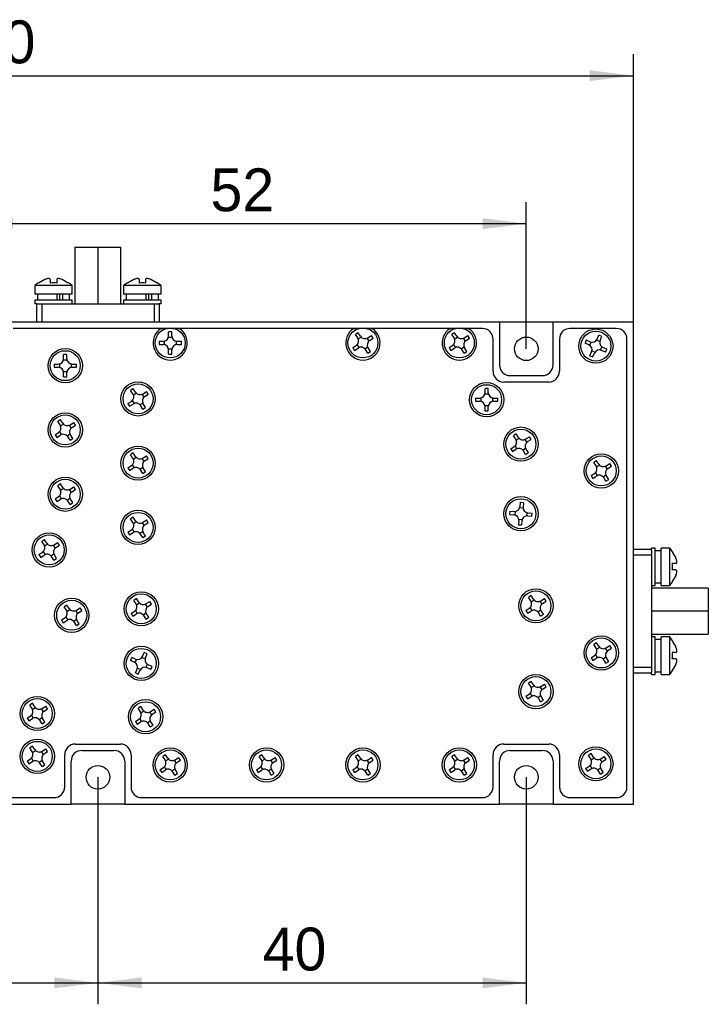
# Model space of a CAD drawing. Header units: millimetres. Extents: x 0 to 420, y 0 to 297.
# Tile 5 of 7: x 150 to 214, y 123 to 215. Entities that reach past the tile are written whole.
import ezdxf

# ---------------------------------------------------------------- set-up
doc = ezdxf.new("R2010")
doc.units = ezdxf.units.MM
doc.layers.add('图框文字', color=7, linetype='Continuous')
doc.styles.add('SLDTEXTSTYLE1', font='txt')
doc.dimstyles.new('SLDDIMSTYLE0', dxfattribs={"dimtxt": 4, "dimasz": 4.08, "dimexe": 0, "dimexo": 0.0625, "dimgap": 1, "dimtad": 2, "dimrnd": 1e-09, "dimzin": 12, "dimdsep": 46, "dimtxsty": 'SLDTEXTSTYLE1', "dimsah": 1, "dimcen": 0.09, "dimadec": 0, "dimazin": 3, "dimtfac": 1, "dimtofl": 0, "dimtmove": 0, "dimatfit": 3, "dimfxl": 1, "dimfrac": 2, "dimtolj": 1, "dimtzin": 12, "dimarcsym": 0})

# ---------------------------------------------------------------- blocks, each defined once
blk = doc.blocks.new('_D')
at = {"layer": '图框文字', "transparency": 16777216}
for p, q in [((97.37, 186.513), (97.37, 211.513)), ((207.37, 186.513), (207.37, 211.513)), ((97.37, 209.513), (207.37, 209.513))]:
    blk.add_line(p, q, dxfattribs=at)
for points in [[(97.37, 209.513), (101.45, 209.005), (101.45, 210.021)], [(207.37, 209.513), (203.29, 210.021), (203.29, 209.005)]]:
    blk.add_solid(points, dxfattribs=at)
at = {"layer": '图框文字', "transparency": 16777216, "insert": (142.604, 214.669), "char_height": 4, "attachment_point": 1, "style": 'SLDTEXTSTYLE1'}
blk.add_mtext('110', dxfattribs=at)
blk = doc.blocks.new('_D_2')
at = {"layer": '图框文字', "transparency": 16777216}
for p, q in [((145.37, 184.013), (145.37, 197.699)), ((197.37, 184.013), (197.37, 197.699)), ((145.37, 195.699), (197.37, 195.699))]:
    blk.add_line(p, q, dxfattribs=at)
for points in [[(145.37, 195.699), (149.45, 195.191), (149.45, 196.207)], [(197.37, 195.699), (193.29, 196.207), (193.29, 195.191)]]:
    blk.add_solid(points, dxfattribs=at)
at = {"layer": '图框文字', "transparency": 16777216, "insert": (167.882, 200.855), "char_height": 4, "attachment_point": 1, "style": 'SLDTEXTSTYLE1'}
blk.add_mtext('52', dxfattribs=at)
blk = doc.blocks.new('_D_3')
at = {"layer": '图框文字', "transparency": 16777216}
for p, q in [((107.37, 144.013), (107.37, 122.813)), ((157.37, 144.013), (157.37, 122.813)), ((107.37, 124.813), (157.37, 124.813))]:
    blk.add_line(p, q, dxfattribs=at)
for points in [[(107.37, 124.813), (111.45, 124.305), (111.45, 125.321)], [(157.37, 124.813), (153.29, 125.321), (153.29, 124.305)]]:
    blk.add_solid(points, dxfattribs=at)
at = {"layer": '图框文字', "transparency": 16777216, "insert": (131.06, 129.969), "char_height": 4, "attachment_point": 1, "style": 'SLDTEXTSTYLE1'}
blk.add_mtext('50', dxfattribs=at)
blk = doc.blocks.new('_D_4')
at = {"layer": '图框文字', "transparency": 16777216}
for p, q in [((157.37, 144.013), (157.37, 122.813)), ((197.37, 144.013), (197.37, 122.813)), ((157.37, 124.813), (197.37, 124.813))]:
    blk.add_line(p, q, dxfattribs=at)
for points in [[(157.37, 124.813), (161.45, 124.305), (161.45, 125.321)], [(197.37, 124.813), (193.29, 125.321), (193.29, 124.305)]]:
    blk.add_solid(points, dxfattribs=at)
at = {"layer": '图框文字', "transparency": 16777216, "insert": (172.754, 129.969), "char_height": 4, "attachment_point": 1, "style": 'SLDTEXTSTYLE1'}
blk.add_mtext('40', dxfattribs=at)

msp = doc.modelspace()

# ---------------------------------------------------------------- linework, layer by layer
at = {"color": 7, "linetype": 'Continuous', "lineweight": 25}
for p, q in [((155.22, 193.513), (155.22, 188.213)), ((155.22, 193.513), (157.37, 193.513)), ((157.37, 193.513), (157.37, 188.213)), ((157.37, 193.513), (159.52, 193.513)), ((159.52, 188.213), (159.52, 193.513)), ((152.42, 190.473), (151.836, 190.15)), ((152.92, 190.473), (152.92, 190.15)), ((153.52, 190.473), (153.52, 190.15)), ((154.604, 190.15), (154.02, 190.473)), ((160.72, 190.473), (160.136, 190.15)), ((161.22, 190.473), (161.22, 190.15)), ((161.82, 190.473), (161.82, 190.15)), ((162.904, 190.15), (162.32, 190.473)), ((151.47, 189.913), (151.47, 189.113)), ((154.97, 189.913), (151.47, 189.913)), ((151.836, 190.15), (151.836, 190.152)), ((154.97, 189.113), (154.97, 189.913)), ((159.77, 189.913), (159.77, 189.113)), ((163.27, 189.913), (159.77, 189.913)), ((160.136, 190.15), (160.136, 190.152)), ((163.27, 189.113), (163.27, 189.913)), ((154.97, 189.113), (151.47, 189.113)), ((151.47, 188.563), (151.47, 188.213)), ((154.97, 188.563), (151.47, 188.563)), ((151.72, 189.113), (151.72, 188.563)), ((153.563, 188.563), (153.563, 189.113)), ((153.784, 189.113), (153.784, 188.563)), ((154.065, 189.113), (154.065, 188.563)), ((154.72, 188.563), (154.72, 189.113)), ((154.97, 188.213), (154.97, 188.563)), ((163.27, 189.113), (159.77, 189.113)), ((159.77, 188.563), (159.77, 188.213)), ((163.27, 188.563), (159.77, 188.563)), ((160.02, 189.113), (160.02, 188.563)), ((161.863, 188.563), (161.863, 189.113)), ((162.084, 189.113), (162.084, 188.563)), ((162.365, 189.113), (162.365, 188.563)), ((163.02, 188.563), (163.02, 189.113)), ((163.27, 188.213), (163.27, 188.563)), ((151.681, 188.213), (151.47, 188.213)), ((151.62, 188.213), (151.62, 186.513)), ((151.681, 188.213), (152.122, 188.213)), ((152.122, 188.213), (152.122, 186.513)), ((152.122, 188.213), (162.618, 188.213)), ((162.618, 188.213), (162.618, 186.513)), ((162.618, 188.213), (163.059, 188.213)), ((163.27, 188.213), (163.059, 188.213)), ((163.12, 186.513), (163.12, 188.213)), ((194.87, 186.513), (147.87, 186.513)), ((163.261, 185.913), (149.47, 185.913)), ((193.27, 185.913), (149.47, 185.913)), ((181.261, 185.913), (164.979, 185.913)), ((190.261, 185.913), (182.979, 185.913)), ((193.27, 185.913), (191.979, 185.913)), ((194.87, 186.513), (194.87, 182.513)), ((199.87, 186.513), (194.87, 186.513)), ((207.37, 186.513), (199.87, 186.513)), ((199.87, 182.513), (199.87, 186.513)), ((205.77, 185.913), (201.47, 185.913)), ((205.77, 185.913), (201.47, 185.913)), ((207.37, 141.513), (207.37, 186.513)), ((163.96, 185.113), (164.28, 185.113)), ((164.27, 185.603), (163.97, 185.603)), ((163.97, 185.213), (163.97, 185.603)), ((164.27, 185.213), (164.27, 185.603)), ((181.676, 185.516), (181.425, 185.352)), ((181.639, 185.025), (181.425, 185.352)), ((181.89, 185.189), (181.676, 185.516)), ((181.685, 184.935), (181.953, 185.111)), ((182.493, 184.997), (182.668, 184.729)), ((182.582, 185.044), (182.909, 185.257)), ((182.746, 184.793), (183.073, 185.006)), ((183.073, 185.006), (182.909, 185.257)), ((190.676, 185.516), (190.425, 185.352)), ((190.639, 185.025), (190.425, 185.352)), ((190.89, 185.189), (190.676, 185.516)), ((190.685, 184.935), (190.953, 185.111)), ((191.493, 184.997), (191.668, 184.729)), ((191.582, 185.044), (191.909, 185.257)), ((191.746, 184.793), (192.073, 185.006)), ((192.073, 185.006), (191.909, 185.257)), ((194.27, 181.913), (194.27, 184.913)), ((194.27, 181.913), (194.27, 184.913)), ((200.47, 184.913), (200.47, 181.913)), ((200.47, 184.913), (200.47, 181.913)), ((202.977, 184.818), (202.857, 184.543)), ((203.335, 184.661), (202.977, 184.818)), ((203.944, 184.831), (204.238, 184.702)), ((203.994, 184.918), (204.151, 185.276)), ((204.425, 185.155), (204.151, 185.276)), ((204.268, 184.798), (204.425, 185.155)), ((206.77, 143.113), (206.77, 184.913)), ((206.77, 143.113), (206.77, 184.913)), ((163.079, 184.713), (163.47, 184.713)), ((163.079, 184.713), (163.079, 184.413)), ((163.079, 184.413), (163.47, 184.413)), ((163.57, 184.723), (163.57, 184.402)), ((163.96, 184.013), (164.28, 184.013)), ((163.97, 183.522), (163.97, 183.913)), ((164.27, 183.522), (164.27, 183.913)), ((164.67, 184.723), (164.67, 184.402)), ((164.77, 184.713), (165.161, 184.713)), ((164.77, 184.413), (165.161, 184.413)), ((165.161, 184.413), (165.161, 184.713)), ((181.167, 184.119), (181.494, 184.333)), ((181.167, 184.119), (181.331, 183.868)), ((181.331, 183.868), (181.658, 184.082)), ((181.572, 184.396), (181.747, 184.128)), ((182.287, 184.015), (182.555, 184.19)), ((182.564, 183.609), (182.35, 183.936)), ((182.815, 183.773), (182.601, 184.1)), ((190.167, 184.119), (190.494, 184.333)), ((190.167, 184.119), (190.331, 183.868)), ((190.331, 183.868), (190.658, 184.082)), ((190.572, 184.396), (190.747, 184.128)), ((191.287, 184.015), (191.555, 184.19)), ((191.564, 183.609), (191.35, 183.936)), ((191.815, 183.773), (191.601, 184.1)), ((203.214, 184.386), (202.857, 184.543)), ((203.302, 184.337), (203.431, 184.63)), ((204.309, 183.895), (204.438, 184.188)), ((204.763, 183.707), (204.405, 183.864)), ((204.883, 183.982), (204.525, 184.139)), ((204.763, 183.707), (204.883, 183.982)), ((154.16, 182.988), (154.48, 182.988)), ((154.47, 183.478), (154.17, 183.478)), ((154.17, 183.088), (154.17, 183.478)), ((154.47, 183.088), (154.47, 183.478)), ((163.97, 183.522), (164.27, 183.522)), ((182.564, 183.609), (182.815, 183.773)), ((191.564, 183.609), (191.815, 183.773)), ((203.315, 183.37), (203.472, 183.728)), ((203.315, 183.37), (203.589, 183.249)), ((203.502, 183.823), (203.796, 183.695)), ((203.589, 183.249), (203.746, 183.607)), ((153.279, 182.588), (153.67, 182.588)), ((153.279, 182.588), (153.279, 182.288)), ((153.279, 182.288), (153.67, 182.288)), ((153.77, 182.598), (153.77, 182.277)), ((154.87, 182.598), (154.87, 182.277)), ((154.97, 182.588), (155.361, 182.588)), ((154.97, 182.288), (155.361, 182.288)), ((155.361, 182.288), (155.361, 182.588)), ((154.16, 181.888), (154.48, 181.888)), ((154.17, 181.397), (154.17, 181.788)), ((154.17, 181.397), (154.47, 181.397)), ((154.47, 181.397), (154.47, 181.788)), ((195.87, 181.513), (198.87, 181.513)), ((160.676, 180.291), (160.425, 180.127)), ((160.89, 179.964), (160.676, 180.291)), ((193.82, 180.303), (193.52, 180.303)), ((193.52, 179.913), (193.52, 180.303)), ((193.82, 179.913), (193.82, 180.303)), ((199.47, 180.913), (195.27, 180.913)), ((199.47, 180.913), (195.27, 180.913)), ((160.639, 179.8), (160.425, 180.127)), ((160.685, 179.71), (160.953, 179.886)), ((161.493, 179.772), (161.668, 179.504)), ((161.582, 179.819), (161.909, 180.032)), ((161.746, 179.568), (162.073, 179.781)), ((162.073, 179.781), (161.909, 180.032)), ((192.629, 179.413), (193.02, 179.413)), ((192.629, 179.413), (192.629, 179.113)), ((193.12, 179.423), (193.12, 179.103)), ((193.51, 179.813), (193.83, 179.813)), ((194.22, 179.423), (194.22, 179.103)), ((194.32, 179.413), (194.711, 179.413)), ((194.711, 179.113), (194.711, 179.413)), ((160.167, 178.894), (160.494, 179.108)), ((160.167, 178.894), (160.331, 178.643)), ((160.331, 178.643), (160.658, 178.857)), ((160.572, 179.171), (160.747, 178.903)), ((161.287, 178.79), (161.555, 178.965)), ((161.564, 178.384), (161.35, 178.711)), ((161.564, 178.384), (161.815, 178.548)), ((161.815, 178.548), (161.601, 178.875)), ((192.629, 179.113), (193.02, 179.113)), ((193.51, 178.713), (193.83, 178.713)), ((193.52, 178.222), (193.52, 178.613)), ((193.82, 178.222), (193.82, 178.613)), ((194.32, 179.113), (194.711, 179.113)), ((193.52, 178.222), (193.82, 178.222)), ((153.876, 177.391), (153.625, 177.227)), ((153.839, 176.9), (153.625, 177.227)), ((154.09, 177.064), (153.876, 177.391)), ((153.885, 176.81), (154.153, 176.986)), ((154.693, 176.872), (154.868, 176.604)), ((154.782, 176.919), (155.109, 177.132)), ((154.946, 176.668), (155.273, 176.881)), ((155.273, 176.881), (155.109, 177.132)), ((153.367, 175.994), (153.694, 176.208)), ((153.367, 175.994), (153.531, 175.743)), ((153.531, 175.743), (153.858, 175.957)), ((153.772, 176.271), (153.947, 176.003)), ((154.487, 175.89), (154.755, 176.065)), ((154.764, 175.484), (154.55, 175.811)), ((154.764, 175.484), (155.015, 175.648)), ((155.015, 175.648), (154.801, 175.975)), ((196.426, 176.066), (196.175, 175.902)), ((196.389, 175.575), (196.175, 175.902)), ((196.64, 175.739), (196.426, 176.066)), ((196.435, 175.485), (196.703, 175.661)), ((197.332, 175.594), (197.659, 175.807)), ((197.823, 175.556), (197.659, 175.807)), ((195.917, 174.669), (196.244, 174.883)), ((195.917, 174.669), (196.081, 174.418)), ((196.322, 174.946), (196.497, 174.678)), ((197.037, 174.565), (197.305, 174.74)), ((197.243, 175.547), (197.418, 175.279)), ((197.496, 175.343), (197.823, 175.556)), ((160.676, 174.291), (160.425, 174.127)), ((160.639, 173.8), (160.425, 174.127)), ((160.89, 173.964), (160.676, 174.291)), ((160.685, 173.71), (160.953, 173.886)), ((161.493, 173.772), (161.668, 173.504)), ((161.582, 173.819), (161.909, 174.032)), ((161.746, 173.568), (162.073, 173.781)), ((162.073, 173.781), (161.909, 174.032)), ((196.081, 174.418), (196.408, 174.632)), ((197.314, 174.159), (197.1, 174.486)), ((197.314, 174.159), (197.565, 174.323)), ((197.565, 174.323), (197.351, 174.65)), ((160.167, 172.894), (160.494, 173.108)), ((160.167, 172.894), (160.331, 172.643)), ((160.331, 172.643), (160.658, 172.857)), ((160.572, 173.171), (160.747, 172.903)), ((161.287, 172.79), (161.555, 172.965)), ((161.815, 172.548), (161.601, 172.875)), ((203.926, 173.566), (203.675, 173.402)), ((203.889, 173.075), (203.675, 173.402)), ((204.14, 173.239), (203.926, 173.566)), ((203.935, 172.985), (204.203, 173.161)), ((204.743, 173.047), (204.918, 172.779)), ((204.832, 173.094), (205.159, 173.307)), ((204.996, 172.843), (205.323, 173.056)), ((205.323, 173.056), (205.159, 173.307)), ((161.564, 172.384), (161.35, 172.711)), ((161.564, 172.384), (161.815, 172.548)), ((203.417, 172.169), (203.744, 172.383)), ((203.417, 172.169), (203.581, 171.918)), ((203.581, 171.918), (203.908, 172.132)), ((203.822, 172.446), (203.997, 172.178)), ((204.537, 172.065), (204.805, 172.24)), ((204.814, 171.659), (204.6, 171.986)), ((205.065, 171.823), (204.851, 172.15)), ((153.876, 171.391), (153.625, 171.227)), ((153.839, 170.9), (153.625, 171.227)), ((154.09, 171.064), (153.876, 171.391)), ((153.885, 170.81), (154.153, 170.986)), ((154.782, 170.919), (155.109, 171.132)), ((155.273, 170.881), (155.109, 171.132)), ((204.814, 171.659), (205.065, 171.823)), ((153.367, 169.994), (153.694, 170.208)), ((153.772, 170.271), (153.947, 170.003)), ((154.693, 170.872), (154.868, 170.604)), ((154.946, 170.668), (155.273, 170.881)), ((153.367, 169.994), (153.531, 169.743)), ((153.531, 169.743), (153.858, 169.957)), ((154.487, 169.89), (154.755, 170.065)), ((154.764, 169.484), (154.55, 169.811)), ((154.764, 169.484), (155.015, 169.648)), ((155.015, 169.648), (154.801, 169.975)), ((197.075, 169.147), (196.756, 169.174)), ((196.806, 169.662), (196.774, 169.273)), ((197.105, 169.637), (196.806, 169.662)), ((197.105, 169.637), (197.073, 169.248)), ((160.676, 168.291), (160.425, 168.127)), ((160.89, 167.964), (160.676, 168.291)), ((195.845, 168.848), (195.82, 168.549)), ((195.82, 168.549), (196.21, 168.517)), ((195.845, 168.848), (196.235, 168.816)), ((196.335, 168.818), (196.309, 168.498)), ((197.431, 168.727), (197.405, 168.408)), ((197.505, 168.409), (197.895, 168.377)), ((197.53, 168.708), (197.92, 168.676)), ((197.895, 168.377), (197.92, 168.676)), ((160.639, 167.8), (160.425, 168.127)), ((160.685, 167.71), (160.953, 167.886)), ((161.493, 167.772), (161.668, 167.504)), ((161.582, 167.819), (161.909, 168.032)), ((161.746, 167.568), (162.073, 167.781)), ((162.073, 167.781), (161.909, 168.032)), ((196.667, 167.977), (196.635, 167.588)), ((196.635, 167.588), (196.933, 167.563)), ((196.984, 168.051), (196.665, 168.078)), ((196.966, 167.952), (196.933, 167.563)), ((160.167, 166.894), (160.494, 167.108)), ((160.167, 166.894), (160.331, 166.643)), ((160.331, 166.643), (160.658, 166.857)), ((160.572, 167.171), (160.747, 166.903)), ((161.287, 166.79), (161.555, 166.965)), ((161.564, 166.384), (161.35, 166.711)), ((161.564, 166.384), (161.815, 166.548)), ((161.815, 166.548), (161.601, 166.875)), ((152.376, 166.191), (152.125, 166.027)), ((152.339, 165.7), (152.125, 166.027)), ((152.59, 165.864), (152.376, 166.191)), ((152.385, 165.61), (152.653, 165.786)), ((153.193, 165.672), (153.368, 165.404)), ((153.282, 165.719), (153.609, 165.932)), ((153.446, 165.468), (153.773, 165.681)), ((153.773, 165.681), (153.609, 165.932)), ((151.867, 164.794), (152.194, 165.008)), ((151.867, 164.794), (152.031, 164.543)), ((152.031, 164.543), (152.358, 164.757)), ((152.272, 165.071), (152.447, 164.803)), ((152.987, 164.69), (153.255, 164.865)), ((153.264, 164.284), (153.05, 164.611)), ((153.515, 164.448), (153.301, 164.775)), ((209.07, 165.263), (207.37, 165.263)), ((209.07, 164.76), (207.37, 164.76)), ((209.42, 165.413), (209.07, 165.413)), ((209.07, 165.202), (209.07, 165.413)), ((209.07, 165.202), (209.07, 164.76)), ((209.07, 164.76), (209.07, 154.265)), ((209.42, 161.913), (209.42, 165.413)), ((209.97, 165.163), (209.42, 165.163)), ((210.77, 165.413), (209.97, 165.413)), ((209.97, 161.913), (209.97, 165.413)), ((210.77, 161.913), (210.77, 165.413)), ((211.008, 165.046), (211.009, 165.047)), ((211.008, 165.046), (211.331, 164.463)), ((153.264, 164.284), (153.515, 164.448)), ((211.331, 163.963), (211.008, 163.963)), ((211.331, 163.363), (211.008, 163.363)), ((211.331, 162.863), (211.008, 162.279)), ((209.07, 161.913), (209.42, 161.913)), ((209.42, 162.163), (209.97, 162.163)), ((209.97, 161.913), (210.77, 161.913)), ((197.826, 160.966), (197.575, 160.802)), ((198.04, 160.639), (197.826, 160.966)), ((214.37, 161.663), (209.07, 161.663)), ((214.37, 161.663), (214.37, 159.513)), ((154.476, 160.091), (154.225, 159.927)), ((154.69, 159.764), (154.476, 160.091)), ((160.976, 160.691), (160.725, 160.527)), ((160.939, 160.2), (160.725, 160.527)), ((161.19, 160.364), (160.976, 160.691)), ((160.985, 160.11), (161.253, 160.286)), ((161.793, 160.172), (161.968, 159.904)), ((161.882, 160.219), (162.209, 160.432)), ((162.046, 159.968), (162.373, 160.181)), ((162.373, 160.181), (162.209, 160.432)), ((197.789, 160.475), (197.575, 160.802)), ((197.835, 160.385), (198.103, 160.561)), ((198.643, 160.447), (198.818, 160.179)), ((198.732, 160.494), (199.059, 160.707)), ((198.896, 160.243), (199.223, 160.456)), ((199.223, 160.456), (199.059, 160.707)), ((154.439, 159.6), (154.225, 159.927)), ((154.485, 159.51), (154.753, 159.686)), ((155.293, 159.572), (155.468, 159.304)), ((155.382, 159.619), (155.709, 159.832)), ((155.546, 159.368), (155.873, 159.581)), ((155.873, 159.581), (155.709, 159.832)), ((160.467, 159.294), (160.794, 159.508)), ((160.467, 159.294), (160.631, 159.043)), ((160.631, 159.043), (160.958, 159.257)), ((160.872, 159.571), (161.047, 159.303)), ((161.587, 159.19), (161.855, 159.365)), ((161.864, 158.784), (161.65, 159.111)), ((162.115, 158.948), (161.901, 159.275)), ((197.317, 159.569), (197.644, 159.783)), ((197.317, 159.569), (197.481, 159.318)), ((197.481, 159.318), (197.808, 159.532)), ((197.722, 159.846), (197.897, 159.578)), ((198.437, 159.465), (198.705, 159.64)), ((198.714, 159.059), (198.5, 159.386)), ((198.714, 159.059), (198.965, 159.223)), ((198.965, 159.223), (198.751, 159.55)), ((214.37, 159.513), (209.07, 159.513)), ((214.37, 159.513), (214.37, 157.363)), ((153.967, 158.694), (154.294, 158.908)), ((153.967, 158.694), (154.131, 158.443)), ((154.131, 158.443), (154.458, 158.657)), ((154.372, 158.971), (154.547, 158.703)), ((155.087, 158.59), (155.355, 158.765)), ((155.364, 158.184), (155.15, 158.511)), ((155.364, 158.184), (155.615, 158.348)), ((155.615, 158.348), (155.401, 158.675)), ((161.864, 158.784), (162.115, 158.948)), ((209.07, 157.363), (214.37, 157.363)), ((203.926, 156.566), (203.675, 156.402)), ((203.889, 156.075), (203.675, 156.402)), ((204.14, 156.239), (203.926, 156.566)), ((204.832, 156.094), (205.159, 156.307)), ((205.323, 156.056), (205.159, 156.307)), ((209.42, 157.113), (209.07, 157.113)), ((209.42, 153.613), (209.42, 157.113)), ((209.97, 156.863), (209.42, 156.863)), ((210.77, 157.113), (209.97, 157.113)), ((209.97, 153.613), (209.97, 157.113)), ((210.77, 153.613), (210.77, 157.113)), ((211.008, 156.746), (211.009, 156.747)), ((211.008, 156.746), (211.331, 156.163)), ((161.544, 155.293), (161.701, 155.651)), ((161.975, 155.53), (161.701, 155.651)), ((161.818, 155.173), (161.975, 155.53)), ((203.417, 155.169), (203.744, 155.383)), ((203.822, 155.446), (203.997, 155.178)), ((203.935, 155.985), (204.203, 156.161)), ((204.743, 156.047), (204.918, 155.779)), ((204.996, 155.843), (205.323, 156.056)), ((211.331, 155.663), (211.008, 155.663)), ((160.527, 155.193), (160.407, 154.918)), ((160.764, 154.761), (160.407, 154.918)), ((160.885, 155.036), (160.527, 155.193)), ((160.852, 154.712), (160.981, 155.005)), ((161.494, 155.206), (161.788, 155.077)), ((161.859, 154.27), (161.988, 154.563)), ((162.433, 154.357), (162.075, 154.514)), ((203.417, 155.169), (203.581, 154.918)), ((203.581, 154.918), (203.908, 155.132)), ((204.537, 155.065), (204.805, 155.24)), ((204.814, 154.659), (204.6, 154.986)), ((204.814, 154.659), (205.065, 154.823)), ((205.065, 154.823), (204.851, 155.15)), ((211.331, 155.063), (211.008, 155.063)), ((211.331, 154.563), (211.008, 153.979)), ((160.865, 153.745), (161.022, 154.103)), ((160.865, 153.745), (161.139, 153.624)), ((161.052, 154.198), (161.346, 154.07)), ((161.139, 153.624), (161.296, 153.982)), ((162.313, 154.082), (161.955, 154.239)), ((162.313, 154.082), (162.433, 154.357)), ((209.07, 154.265), (207.37, 154.265)), ((207.37, 153.763), (209.07, 153.763)), ((209.07, 154.265), (209.07, 153.823)), ((209.07, 153.613), (209.07, 153.823)), ((209.07, 153.613), (209.42, 153.613)), ((209.42, 153.863), (209.97, 153.863)), ((209.97, 153.613), (210.77, 153.613)), ((197.826, 152.966), (197.575, 152.802)), ((197.789, 152.475), (197.575, 152.802)), ((198.04, 152.639), (197.826, 152.966)), ((198.732, 152.494), (199.059, 152.707)), ((199.223, 152.456), (199.059, 152.707)), ((197.317, 151.569), (197.644, 151.783)), ((197.722, 151.846), (197.897, 151.578)), ((197.835, 152.385), (198.103, 152.561)), ((198.643, 152.447), (198.818, 152.179)), ((198.896, 152.243), (199.223, 152.456)), ((151.266, 150.916), (151.015, 150.752)), ((151.266, 150.916), (151.015, 150.752)), ((151.48, 150.589), (151.266, 150.916)), ((151.48, 150.589), (151.266, 150.916)), ((197.317, 151.569), (197.481, 151.318)), ((197.481, 151.318), (197.808, 151.532)), ((198.437, 151.465), (198.705, 151.64)), ((198.714, 151.059), (198.5, 151.386)), ((198.714, 151.059), (198.965, 151.223)), ((198.965, 151.223), (198.751, 151.55)), ((151.229, 150.425), (151.015, 150.752)), ((151.229, 150.425), (151.015, 150.752)), ((151.275, 150.335), (151.543, 150.511)), ((151.275, 150.335), (151.543, 150.511)), ((152.083, 150.397), (152.258, 150.129)), ((152.083, 150.397), (152.258, 150.129)), ((152.172, 150.444), (152.499, 150.657)), ((152.172, 150.444), (152.499, 150.657)), ((152.336, 150.193), (152.663, 150.406)), ((152.336, 150.193), (152.663, 150.406)), ((152.663, 150.406), (152.499, 150.657)), ((152.663, 150.406), (152.499, 150.657)), ((161.376, 150.616), (161.125, 150.452)), ((161.339, 150.125), (161.125, 150.452)), ((161.59, 150.289), (161.376, 150.616)), ((161.385, 150.035), (161.653, 150.211)), ((162.193, 150.097), (162.368, 149.829)), ((162.282, 150.144), (162.609, 150.357)), ((162.446, 149.893), (162.773, 150.106)), ((162.773, 150.106), (162.609, 150.357)), ((150.757, 149.519), (151.084, 149.733)), ((150.757, 149.519), (151.084, 149.733)), ((150.757, 149.519), (150.921, 149.268)), ((150.757, 149.519), (150.921, 149.268)), ((150.921, 149.268), (151.248, 149.482)), ((150.921, 149.268), (151.248, 149.482)), ((151.162, 149.796), (151.337, 149.528)), ((151.162, 149.796), (151.337, 149.528)), ((151.877, 149.415), (152.145, 149.59)), ((151.877, 149.415), (152.145, 149.59)), ((152.154, 149.009), (151.94, 149.336)), ((152.154, 149.009), (151.94, 149.336)), ((152.154, 149.009), (152.405, 149.173)), ((152.154, 149.009), (152.405, 149.173)), ((152.405, 149.173), (152.191, 149.5)), ((152.405, 149.173), (152.191, 149.5)), ((160.867, 149.219), (161.194, 149.433)), ((160.867, 149.219), (161.031, 148.968)), ((161.031, 148.968), (161.358, 149.182)), ((161.272, 149.496), (161.447, 149.228)), ((161.987, 149.115), (162.255, 149.29)), ((162.264, 148.709), (162.05, 149.036)), ((162.515, 148.873), (162.301, 149.2)), ((162.264, 148.709), (162.515, 148.873)), ((155.27, 147.113), (159.47, 147.113)), ((155.27, 147.113), (159.47, 147.113)), ((195.27, 147.113), (199.47, 147.113)), ((195.27, 147.113), (199.47, 147.113)), ((151.266, 146.916), (151.015, 146.752)), ((151.229, 146.425), (151.015, 146.752)), ((151.48, 146.589), (151.266, 146.916)), ((151.275, 146.335), (151.543, 146.511)), ((152.083, 146.397), (152.258, 146.129)), ((152.172, 146.444), (152.499, 146.657)), ((152.336, 146.193), (152.663, 146.406)), ((152.663, 146.406), (152.499, 146.657)), ((155.87, 146.513), (158.87, 146.513)), ((195.87, 146.513), (198.87, 146.513)), ((203.426, 146.216), (203.175, 146.052)), ((203.64, 145.889), (203.426, 146.216)), ((150.757, 145.519), (151.084, 145.733)), ((150.757, 145.519), (150.921, 145.268)), ((150.921, 145.268), (151.248, 145.482)), ((151.162, 145.796), (151.337, 145.528)), ((151.877, 145.415), (152.145, 145.59)), ((152.154, 145.009), (151.94, 145.336)), ((152.405, 145.173), (152.191, 145.5)), ((154.27, 143.113), (154.27, 146.113)), ((154.27, 143.113), (154.27, 146.113)), ((154.87, 141.513), (154.87, 145.513)), ((159.87, 145.513), (159.87, 141.513)), ((160.47, 146.113), (160.47, 143.113)), ((160.47, 146.113), (160.47, 143.113)), ((163.676, 146.116), (163.425, 145.952)), ((163.639, 145.625), (163.425, 145.952)), ((163.89, 145.789), (163.676, 146.116)), ((163.685, 145.535), (163.953, 145.711)), ((164.493, 145.597), (164.668, 145.329)), ((164.582, 145.644), (164.909, 145.857)), ((164.746, 145.393), (165.073, 145.606)), ((165.073, 145.606), (164.909, 145.857)), ((172.676, 146.116), (172.425, 145.952)), ((172.639, 145.625), (172.425, 145.952)), ((172.89, 145.789), (172.676, 146.116)), ((172.685, 145.535), (172.953, 145.711)), ((173.493, 145.597), (173.668, 145.329)), ((173.582, 145.644), (173.909, 145.857)), ((173.746, 145.393), (174.073, 145.606)), ((174.073, 145.606), (173.909, 145.857)), ((181.676, 146.116), (181.425, 145.952)), ((181.639, 145.625), (181.425, 145.952)), ((181.89, 145.789), (181.676, 146.116)), ((181.685, 145.535), (181.953, 145.711)), ((182.493, 145.597), (182.668, 145.329)), ((182.582, 145.644), (182.909, 145.857)), ((182.746, 145.393), (183.073, 145.606)), ((183.073, 145.606), (182.909, 145.857)), ((190.676, 146.116), (190.425, 145.952)), ((190.639, 145.625), (190.425, 145.952)), ((190.89, 145.789), (190.676, 146.116)), ((190.685, 145.535), (190.953, 145.711)), ((191.493, 145.597), (191.668, 145.329)), ((191.582, 145.644), (191.909, 145.857)), ((191.746, 145.393), (192.073, 145.606)), ((192.073, 145.606), (191.909, 145.857)), ((194.27, 143.113), (194.27, 146.113)), ((194.27, 143.113), (194.27, 146.113)), ((194.87, 141.513), (194.87, 145.513)), ((199.87, 145.513), (199.87, 141.513)), ((200.47, 146.113), (200.47, 143.113)), ((200.47, 146.113), (200.47, 143.113)), ((203.389, 145.725), (203.175, 146.052)), ((203.435, 145.635), (203.703, 145.811)), ((204.243, 145.697), (204.418, 145.429)), ((204.332, 145.744), (204.659, 145.957)), ((204.496, 145.493), (204.823, 145.706)), ((204.823, 145.706), (204.659, 145.957)), ((152.154, 145.009), (152.405, 145.173)), ((163.167, 144.719), (163.494, 144.933)), ((163.167, 144.719), (163.331, 144.468)), ((163.331, 144.468), (163.658, 144.682)), ((163.572, 144.996), (163.747, 144.728)), ((164.287, 144.615), (164.555, 144.79)), ((164.564, 144.209), (164.35, 144.536)), ((164.564, 144.209), (164.815, 144.373)), ((164.815, 144.373), (164.601, 144.7)), ((172.167, 144.719), (172.494, 144.933)), ((172.167, 144.719), (172.331, 144.468)), ((172.331, 144.468), (172.658, 144.682)), ((172.572, 144.996), (172.747, 144.728)), ((173.287, 144.615), (173.555, 144.79)), ((173.564, 144.209), (173.35, 144.536)), ((173.564, 144.209), (173.815, 144.373)), ((173.815, 144.373), (173.601, 144.7)), ((181.167, 144.719), (181.494, 144.933)), ((181.167, 144.719), (181.331, 144.468)), ((181.331, 144.468), (181.658, 144.682)), ((181.572, 144.996), (181.747, 144.728)), ((182.287, 144.615), (182.555, 144.79)), ((182.564, 144.209), (182.35, 144.536)), ((182.564, 144.209), (182.815, 144.373)), ((182.815, 144.373), (182.601, 144.7)), ((190.167, 144.719), (190.494, 144.933)), ((190.167, 144.719), (190.331, 144.468)), ((190.331, 144.468), (190.658, 144.682)), ((190.572, 144.996), (190.747, 144.728)), ((191.287, 144.615), (191.555, 144.79)), ((191.564, 144.209), (191.35, 144.536)), ((191.564, 144.209), (191.815, 144.373)), ((191.815, 144.373), (191.601, 144.7)), ((202.917, 144.819), (203.244, 145.033)), ((202.917, 144.819), (203.081, 144.568)), ((203.081, 144.568), (203.408, 144.782)), ((203.322, 145.096), (203.497, 144.828)), ((204.037, 144.715), (204.305, 144.89)), ((204.314, 144.309), (204.1, 144.636)), ((204.314, 144.309), (204.565, 144.473)), ((204.565, 144.473), (204.351, 144.8)), ((111.47, 142.113), (153.27, 142.113)), ((111.47, 142.113), (153.27, 142.113)), ((161.47, 142.113), (193.27, 142.113)), ((161.47, 142.113), (193.27, 142.113)), ((201.47, 142.113), (205.77, 142.113)), ((201.47, 142.113), (205.77, 142.113)), ((109.87, 141.513), (154.87, 141.513)), ((159.87, 141.513), (154.87, 141.513)), ((159.87, 141.513), (194.87, 141.513)), ((199.87, 141.513), (194.87, 141.513)), ((199.87, 141.513), (207.37, 141.513))]:
    msp.add_line(p, q, dxfattribs=at)
for centre, radius in [((164.12, 184.563), 1.4), ((182.12, 184.563), 1.4), ((191.12, 184.563), 1.4), ((203.87, 184.263), 1.6), ((197.37, 184.013), 1.1), ((203.87, 184.263), 1.4), ((154.32, 182.438), 1.6), ((154.32, 182.438), 1.4), ((161.12, 179.338), 1.6), ((161.12, 179.338), 1.4), ((193.67, 179.263), 1.6), ((193.67, 179.263), 1.4), ((154.32, 176.438), 1.6), ((154.32, 176.438), 1.4), ((196.87, 175.113), 1.6), ((196.87, 175.113), 1.4), ((161.12, 173.338), 1.6), ((161.12, 173.338), 1.4), ((204.37, 172.613), 1.6), ((204.37, 172.613), 1.4), ((154.32, 170.438), 1.6), ((154.32, 170.438), 1.4), ((196.87, 168.613), 1.6), ((196.87, 168.613), 1.4), ((161.12, 167.338), 1.6), ((161.12, 167.338), 1.4), ((152.82, 165.238), 1.6), ((152.82, 165.238), 1.4), ((161.42, 159.738), 1.6), ((161.42, 159.738), 1.4), ((198.27, 160.013), 1.6), ((198.27, 160.013), 1.4), ((154.92, 159.138), 1.6), ((154.92, 159.138), 1.4), ((204.37, 155.613), 1.6), ((204.37, 155.613), 1.4), ((161.42, 154.638), 1.6), ((161.42, 154.638), 1.4), ((198.27, 152.013), 1.6), ((198.27, 152.013), 1.4), ((151.71, 149.963), 1.6), ((151.71, 149.963), 1.4), ((151.71, 149.963), 1.4), ((161.82, 149.663), 1.6), ((161.82, 149.663), 1.4), ((151.71, 145.963), 1.6), ((151.71, 145.963), 1.4), ((164.12, 145.163), 1.6), ((164.12, 145.163), 1.4), ((173.12, 145.163), 1.6), ((173.12, 145.163), 1.4), ((182.12, 145.163), 1.6), ((182.12, 145.163), 1.4), ((191.12, 145.163), 1.6), ((191.12, 145.163), 1.4), ((203.87, 145.263), 1.6), ((203.87, 145.263), 1.4), ((157.37, 144.013), 1.1), ((197.37, 144.013), 1.1)]:
    msp.add_circle(centre, radius, dxfattribs=at)
for centre, radius, start, end in [((154.801, 185.587), 5.46, 122.9874, 127.59844), ((151.639, 185.587), 5.46, 52.40156, 56.97349), ((163.101, 185.587), 5.46, 122.9874, 127.59844), ((159.939, 185.587), 5.46, 52.40156, 56.97349), ((164.12, 184.563), 1.6, 122.46174, 57.53826), ((182.12, 184.563), 1.6, 122.46174, 57.53826), ((191.12, 184.563), 1.6, 122.46174, 57.53826), ((193.27, 184.913), 1, 0, 90), ((193.27, 184.913), 1, 0, 90), ((201.47, 184.913), 1, 90, 179.99999), ((201.47, 184.913), 1, 90, 179.99999), ((205.77, 184.913), 1, 0, 90), ((205.77, 184.913), 1, 0, 90), ((163.47, 185.213), 0.5, 270, 0), ((164.77, 185.213), 0.5, 180, 270), ((181.22, 184.751), 0.5, 303.15762, 33.15762), ((182.309, 185.462), 0.5, 213.15762, 303.15762), ((183.02, 184.374), 0.5, 123.15762, 213.15762), ((190.22, 184.751), 0.5, 303.15762, 33.15762), ((191.309, 185.462), 0.5, 213.15762, 303.15762), ((192.02, 184.374), 0.5, 123.15762, 213.15762), ((203.536, 185.119), 0.5, 246.31524, 336.31524), ((204.726, 184.597), 0.5, 156.31524, 246.31524), ((163.47, 183.913), 0.5, 0, 90), ((164.77, 183.913), 0.5, 90, 180), ((181.931, 183.663), 0.5, 33.15762, 123.15762), ((190.931, 183.663), 0.5, 33.15762, 123.15762), ((203.014, 183.928), 0.5, 336.31524, 66.31524), ((204.204, 183.406), 0.5, 66.31524, 156.31524), ((153.67, 183.088), 0.5, 270, 0), ((154.97, 183.088), 0.5, 180, 270), ((153.67, 181.788), 0.5, 0, 90), ((154.97, 181.788), 0.5, 90, 180), ((195.87, 182.513), 1, 180, 270), ((198.87, 182.513), 1, 270, 359.99999), ((195.27, 181.913), 1, 180, 270), ((195.27, 181.913), 1, 180, 270), ((199.47, 181.913), 1, 270, 359.99999), ((199.47, 181.913), 1, 270, 359.99999), ((160.22, 179.526), 0.5, 303.15762, 33.15762), ((161.309, 180.237), 0.5, 213.15762, 303.15762), ((162.02, 179.149), 0.5, 123.15762, 213.15762), ((193.02, 179.913), 0.5, 270, 0), ((194.32, 179.913), 0.5, 180, 270), ((160.931, 178.438), 0.5, 33.15762, 123.15762), ((193.02, 178.613), 0.5, 0, 90), ((194.32, 178.613), 0.5, 90, 180), ((153.42, 176.626), 0.5, 303.15762, 33.15762), ((154.509, 177.337), 0.5, 213.15762, 303.15762), ((155.22, 176.249), 0.5, 123.15762, 213.15762), ((154.131, 175.538), 0.5, 33.15762, 123.15762), ((197.059, 176.012), 0.5, 213.15762, 303.15762), ((195.97, 175.301), 0.5, 303.15762, 33.15762), ((196.681, 174.213), 0.5, 33.15762, 123.15762), ((197.77, 174.924), 0.5, 123.15762, 213.15762), ((160.22, 173.526), 0.5, 303.15762, 33.15762), ((161.309, 174.237), 0.5, 213.15762, 303.15762), ((160.931, 172.438), 0.5, 33.15762, 123.15762), ((162.02, 173.149), 0.5, 123.15762, 213.15762), ((203.47, 172.801), 0.5, 303.15762, 33.15762), ((204.559, 173.512), 0.5, 213.15762, 303.15762), ((205.27, 172.424), 0.5, 123.15762, 213.15762), ((204.181, 171.713), 0.5, 33.15762, 123.15762), ((154.509, 171.337), 0.5, 213.15762, 303.15762), ((153.42, 170.626), 0.5, 303.15762, 33.15762), ((155.22, 170.249), 0.5, 123.15762, 213.15762), ((154.131, 169.538), 0.5, 33.15762, 123.15762), ((196.276, 169.314), 0.5, 265.26096, 355.26096), ((197.571, 169.207), 0.5, 175.26096, 265.26096), ((196.169, 168.019), 0.5, 355.26096, 85.26096), ((197.464, 167.911), 0.5, 85.26096, 175.26096), ((160.22, 167.526), 0.5, 303.15762, 33.15762), ((161.309, 168.237), 0.5, 213.15762, 303.15762), ((162.02, 167.149), 0.5, 123.15762, 213.15762), ((160.931, 166.438), 0.5, 33.15762, 123.15762), ((151.92, 165.426), 0.5, 303.15762, 33.15762), ((153.009, 166.137), 0.5, 213.15762, 303.15762), ((152.631, 164.338), 0.5, 33.15762, 123.15762), ((153.72, 165.049), 0.5, 123.15762, 213.15762), ((206.444, 162.081), 5.46, 32.9874, 37.59844), ((206.444, 165.244), 5.46, 322.40156, 326.97349), ((160.52, 159.926), 0.5, 303.15762, 33.15762), ((161.609, 160.637), 0.5, 213.15762, 303.15762), ((162.32, 159.549), 0.5, 123.15762, 213.15762), ((197.37, 160.201), 0.5, 303.15762, 33.15762), ((198.459, 160.912), 0.5, 213.15762, 303.15762), ((199.17, 159.824), 0.5, 123.15762, 213.15762), ((154.02, 159.326), 0.5, 303.15762, 33.15762), ((155.109, 160.037), 0.5, 213.15762, 303.15762), ((155.82, 158.949), 0.5, 123.15762, 213.15762), ((161.231, 158.838), 0.5, 33.15762, 123.15762), ((198.081, 159.113), 0.5, 33.15762, 123.15762), ((154.731, 158.238), 0.5, 33.15762, 123.15762), ((206.444, 153.781), 5.46, 32.9874, 37.59844), ((203.47, 155.801), 0.5, 303.15762, 33.15762), ((204.559, 156.512), 0.5, 213.15762, 303.15762), ((205.27, 155.424), 0.5, 123.15762, 213.15762), ((160.564, 154.303), 0.5, 336.31524, 66.31524), ((161.086, 155.494), 0.5, 246.31524, 336.31524), ((162.276, 154.972), 0.5, 156.31524, 246.31524), ((204.181, 154.713), 0.5, 33.15762, 123.15762), ((161.754, 153.781), 0.5, 66.31524, 156.31524), ((206.444, 156.944), 5.46, 322.40156, 326.97349), ((198.459, 152.912), 0.5, 213.15762, 303.15762), ((197.37, 152.201), 0.5, 303.15762, 33.15762), ((199.17, 151.824), 0.5, 123.15762, 213.15762), ((198.081, 151.113), 0.5, 33.15762, 123.15762), ((150.81, 150.151), 0.5, 303.15762, 33.15762), ((150.81, 150.151), 0.5, 303.15762, 33.15762), ((151.899, 150.862), 0.5, 213.15762, 303.15762), ((151.899, 150.862), 0.5, 213.15762, 303.15762), ((152.61, 149.774), 0.5, 123.15762, 213.15762), ((152.61, 149.774), 0.5, 123.15762, 213.15762), ((160.92, 149.851), 0.5, 303.15762, 33.15762), ((162.009, 150.562), 0.5, 213.15762, 303.15762), ((162.72, 149.474), 0.5, 123.15762, 213.15762), ((151.521, 149.063), 0.5, 33.15762, 123.15762), ((151.521, 149.063), 0.5, 33.15762, 123.15762), ((161.631, 148.763), 0.5, 33.15762, 123.15762), ((155.27, 146.113), 1, 90, 180), ((155.27, 146.113), 1, 90, 180), ((159.47, 146.113), 1, 0.00001, 90), ((159.47, 146.113), 1, 0.00001, 90), ((195.27, 146.113), 1, 90, 180), ((195.27, 146.113), 1, 90, 180), ((199.47, 146.113), 1, 0.00001, 90), ((199.47, 146.113), 1, 0.00001, 90), ((150.81, 146.151), 0.5, 303.15762, 33.15762), ((151.899, 146.862), 0.5, 213.15762, 303.15762), ((152.61, 145.774), 0.5, 123.15762, 213.15762), ((155.87, 145.513), 1, 90, 180), ((158.87, 145.513), 1, 0.00001, 90), ((195.87, 145.513), 1, 90, 180), ((198.87, 145.513), 1, 0.00001, 90), ((151.521, 145.063), 0.5, 33.15762, 123.15762), ((163.22, 145.351), 0.5, 303.15762, 33.15762), ((164.309, 146.062), 0.5, 213.15762, 303.15762), ((165.02, 144.974), 0.5, 123.15762, 213.15762), ((172.22, 145.351), 0.5, 303.15762, 33.15762), ((173.309, 146.062), 0.5, 213.15762, 303.15762), ((174.02, 144.974), 0.5, 123.15762, 213.15762), ((181.22, 145.351), 0.5, 303.15762, 33.15762), ((182.309, 146.062), 0.5, 213.15762, 303.15762), ((183.02, 144.974), 0.5, 123.15762, 213.15762), ((190.22, 145.351), 0.5, 303.15762, 33.15762), ((191.309, 146.062), 0.5, 213.15762, 303.15762), ((192.02, 144.974), 0.5, 123.15762, 213.15762), ((202.97, 145.451), 0.5, 303.15762, 33.15762), ((204.059, 146.162), 0.5, 213.15762, 303.15762), ((204.77, 145.074), 0.5, 123.15762, 213.15762), ((163.931, 144.263), 0.5, 33.15762, 123.15762), ((172.931, 144.263), 0.5, 33.15762, 123.15762), ((181.931, 144.263), 0.5, 33.15762, 123.15762), ((190.931, 144.263), 0.5, 33.15762, 123.15762), ((203.681, 144.363), 0.5, 33.15762, 123.15762), ((153.27, 143.113), 1, 270, 0), ((153.27, 143.113), 1, 270, 0), ((161.47, 143.113), 1, 180.00001, 270), ((161.47, 143.113), 1, 180.00001, 270), ((193.27, 143.113), 1, 270, 0), ((193.27, 143.113), 1, 270, 0), ((201.47, 143.113), 1, 180.00001, 270), ((201.47, 143.113), 1, 180.00001, 270), ((205.77, 143.113), 1, 270, 0), ((205.77, 143.113), 1, 270, 0)]:
    msp.add_arc(centre, radius, start, end, dxfattribs=at)
for points, knots in [([(152.92, 190.473), (152.915, 190.497), (152.906, 190.54), (152.835, 190.578), (152.735, 190.581), (152.614, 190.553), (152.507, 190.513), (152.442, 190.483), (152.42, 190.473)], [0, 0, 0, 0, 0.213862, 0.393634, 0.574217, 0.736903, 0.912001, 1, 1, 1, 1]), ([(154.02, 190.473), (153.966, 190.497), (153.868, 190.54), (153.729, 190.578), (153.623, 190.581), (153.553, 190.553), (153.523, 190.513), (153.521, 190.483), (153.52, 190.473)], [0, 0, 0, 0, 0.213862, 0.393634, 0.574217, 0.736903, 0.912001, 1, 1, 1, 1]), ([(161.22, 190.473), (161.215, 190.497), (161.206, 190.54), (161.135, 190.578), (161.035, 190.581), (160.914, 190.553), (160.807, 190.513), (160.742, 190.483), (160.72, 190.473)], [0, 0, 0, 0, 0.213862, 0.393634, 0.574217, 0.736903, 0.912001, 1, 1, 1, 1]), ([(162.32, 190.473), (162.266, 190.497), (162.168, 190.54), (162.029, 190.578), (161.923, 190.581), (161.853, 190.553), (161.823, 190.513), (161.821, 190.483), (161.82, 190.473)], [0, 0, 0, 0, 0.213862, 0.393634, 0.574217, 0.736903, 0.912001, 1, 1, 1, 1]), ([(153.52, 190.15), (153.328, 190.161), (153.127, 190.171), (152.928, 190.151), (152.92, 190.15)], [0, 0, 0, 0, 0.958701, 1, 1, 1, 1]), ([(154.604, 190.152), (154.607, 190.156), (154.61, 190.161), (154.604, 190.151), (154.604, 190.15)], [0, 0, 0, 0, 0.917416, 1, 1, 1, 1]), ([(161.82, 190.15), (161.628, 190.161), (161.427, 190.171), (161.228, 190.151), (161.22, 190.15)], [0, 0, 0, 0, 0.9587009, 1, 1, 1, 1]), ([(162.904, 190.152), (162.907, 190.156), (162.91, 190.161), (162.904, 190.151), (162.904, 190.15)], [0, 0, 0, 0, 0.917416, 1, 1, 1, 1]), ([(163.261, 185.913), (163.278, 185.913), (163.459, 185.913), (163.661, 185.913), (163.843, 185.913)], [0, 0, 0, 0, 0.094647, 1, 1, 1, 1]), ([(164.401, 185.913), (164.442, 185.913), (164.648, 185.913), (164.831, 185.913), (164.979, 185.913)], [0, 0, 0, 0, 0.197273, 1, 1, 1, 1]), ([(181.261, 185.913), (181.278, 185.913), (181.436, 185.913), (181.613, 185.913), (181.77, 185.913)], [0, 0, 0, 0, 0.108121, 1, 1, 1, 1]), ([(182.411, 185.913), (182.449, 185.913), (182.651, 185.913), (182.831, 185.913), (182.979, 185.913)], [0, 0, 0, 0, 0.183829, 1, 1, 1, 1]), ([(190.261, 185.913), (190.278, 185.913), (190.436, 185.913), (190.613, 185.913), (190.77, 185.913)], [0, 0, 0, 0, 0.108121, 1, 1, 1, 1]), ([(191.411, 185.913), (191.449, 185.913), (191.651, 185.913), (191.831, 185.913), (191.979, 185.913)], [0, 0, 0, 0, 0.183829, 1, 1, 1, 1]), ([(211.008, 163.363), (211.018, 163.555), (211.028, 163.756), (211.009, 163.954), (211.008, 163.963)], [0, 0, 0, 0, 0.958701, 1, 1, 1, 1]), ([(211.331, 163.963), (211.354, 163.967), (211.397, 163.976), (211.435, 164.047), (211.438, 164.147), (211.41, 164.269), (211.37, 164.376), (211.341, 164.441), (211.331, 164.463)], [0, 0, 0, 0, 0.213862, 0.393634, 0.574217, 0.736903, 0.912001, 1, 1, 1, 1]), ([(211.331, 162.863), (211.354, 162.916), (211.397, 163.015), (211.435, 163.153), (211.438, 163.259), (211.41, 163.33), (211.37, 163.359), (211.341, 163.362), (211.331, 163.363)], [0, 0, 0, 0, 0.213862, 0.393634, 0.574217, 0.736903, 0.912001, 1, 1, 1, 1]), ([(211.009, 162.278), (211.014, 162.275), (211.019, 162.273), (211.009, 162.278), (211.008, 162.279)], [0, 0, 0, 0, 0.917416, 1, 1, 1, 1]), ([(211.008, 155.063), (211.018, 155.255), (211.028, 155.456), (211.009, 155.654), (211.008, 155.663)], [0, 0, 0, 0, 0.958701, 1, 1, 1, 1]), ([(211.331, 155.663), (211.354, 155.667), (211.397, 155.676), (211.435, 155.747), (211.438, 155.847), (211.41, 155.969), (211.37, 156.076), (211.341, 156.141), (211.331, 156.163)], [0, 0, 0, 0, 0.213862, 0.393634, 0.574217, 0.736903, 0.912001, 1, 1, 1, 1]), ([(211.331, 154.563), (211.354, 154.616), (211.397, 154.715), (211.435, 154.853), (211.438, 154.959), (211.41, 155.03), (211.37, 155.059), (211.341, 155.062), (211.331, 155.063)], [0, 0, 0, 0, 0.213862, 0.393634, 0.574217, 0.736903, 0.912001, 1, 1, 1, 1]), ([(211.009, 153.978), (211.014, 153.975), (211.019, 153.973), (211.009, 153.978), (211.008, 153.979)], [0, 0, 0, 0, 0.917416, 1, 1, 1, 1])]:
    msp.add_open_spline(points, degree=3, knots=knots, dxfattribs=at)

# ---------------------------------------------------------------- dimensions: what is measured, and where the dimension line sits
at = {"layer": '图框文字'}
for base, p1, p2, picture, middle in [((207.37, 209.513), (97.37, 186.513), (207.37, 186.513), '_D', (145.238, 209.513)), ((197.37, 195.699), (145.37, 184.013), (197.37, 184.013), '_D_2', (169.638, 195.699)), ((157.37, 124.813), (107.37, 144.013), (157.37, 144.013), '_D_3', (132.815, 124.813)), ((197.37, 124.813), (157.37, 144.013), (197.37, 144.013), '_D_4', (174.509, 124.813))]:
    dim = msp.add_linear_dim(base=base, p1=p1, p2=p2, dimstyle='SLDDIMSTYLE0', dxfattribs=at)
    dim.commit()
    dim.dimension.update_dxf_attribs({"geometry": picture, "text_midpoint": middle, "dimtype": 160})

doc.saveas('drawing.dxf')
